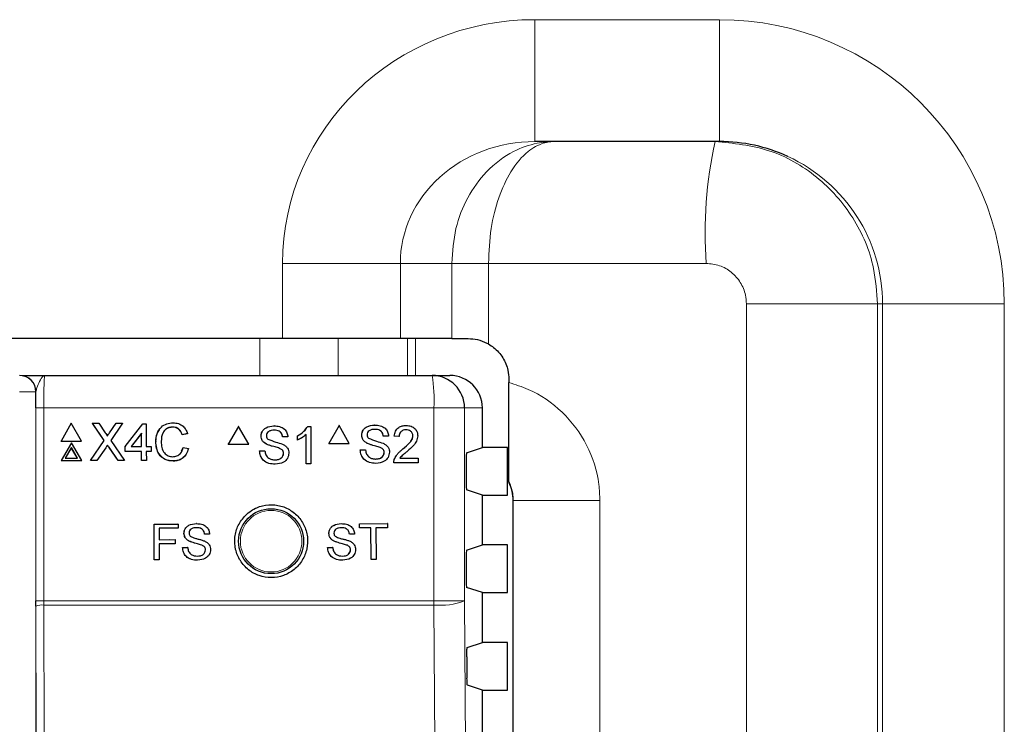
# Model space of a CAD drawing. Header units: millimetres. Extents: x 5 to 418, y 2 to 292.
# Tile 44 of 93: x 114.92 to 125.02, y 205.58 to 212.81. Entities that reach past the tile are written whole.
import ezdxf

# ---------------------------------------------------------------- set-up
doc = ezdxf.new("R2010")
doc.units = ezdxf.units.MM

msp = doc.modelspace()

# ---------------------------------------------------------------- linework, layer by layer
at = {"color": 7, "linetype": 'Continuous', "lineweight": 18}
for p, q in [((120.2023, 212.8071), (122.0952, 212.8071)), ((120.2023, 211.5571), (120.2023, 212.8071)), ((122.0952, 211.5571), (122.0952, 212.8071)), ((117.6141, 209.5358), (117.6141, 210.3071)), ((117.6141, 210.3071), (118.8215, 210.3071)), ((118.8215, 210.3071), (118.8215, 209.5358)), ((119.3484, 210.3071), (118.8215, 210.3071)), ((119.3484, 209.5358), (119.3484, 210.3071)), ((119.7257, 210.3071), (119.3484, 210.3071)), ((121.9582, 210.3071), (119.7257, 210.3071)), ((119.7257, 210.3071), (119.7257, 209.4801)), ((122.3707, 209.8904), (123.7143, 209.8904)), ((122.3707, 160.0035), (122.3707, 209.8904)), ((123.7676, 209.8904), (123.7143, 209.8904)), ((123.7143, 209.8904), (123.7143, 160.0035)), ((123.7676, 209.8904), (125.0159, 209.8904)), ((123.7676, 159.9502), (123.7676, 209.8904)), ((125.0159, 209.8904), (125.0159, 159.9502)), ((117.3804, 209.1571), (117.3804, 209.5358)), ((118.1854, 209.5358), (118.1854, 209.1571)), ((118.8965, 209.1571), (118.8965, 209.5358)), ((118.977, 209.5358), (118.977, 209.1571)), ((115.0825, 208.9904), (114.9159, 208.9904)), ((115.0825, 208.9904), (115.0825, 195.0457)), ((115.0842, 208.9904), (115.0825, 208.9904)), ((115.0836, 206.8459), (115.0836, 208.8237)), ((115.0836, 208.8237), (115.1642, 208.8237)), ((115.1642, 208.8237), (115.1642, 206.8459)), ((119.1659, 208.8237), (115.1642, 208.8237)), ((119.1659, 206.8459), (119.1659, 208.8237)), ((119.4798, 208.8237), (119.1659, 208.8237)), ((119.4798, 208.8237), (119.4798, 206.8459)), ((119.663, 208.8237), (119.4798, 208.8237)), ((115.8005, 208.4163), (115.7999, 208.415)), ((115.8343, 208.4199), (115.8336, 208.4185)), ((119.9797, 207.8743), (119.9785, 207.8731)), ((120.8679, 207.8743), (119.9797, 207.8743)), ((119.9797, 174.0732), (119.9797, 207.8743)), ((120.8679, 207.8743), (120.8679, 174.0732)), ((115.0836, 206.8459), (115.1642, 206.8459)), ((115.1642, 206.8459), (115.1643, 206.8017)), ((115.1642, 206.8459), (119.1659, 206.8459)), ((119.4798, 206.8459), (119.1659, 206.8459)), ((115.0869, 205.425), (115.0837, 206.7907)), ((115.1643, 206.8017), (115.1675, 205.4265)), ((119.1657, 206.8017), (115.1643, 206.8017))]:
    msp.add_line(p, q, dxfattribs=at)
at = {"color": 7, "linetype": 'Continuous', "lineweight": 25}
for p, q in [((122.0952, 211.5571), (120.2023, 211.5571)), ((117.6141, 209.5358), (101.7119, 209.5358)), ((118.8215, 209.5358), (117.6141, 209.5358)), ((119.3484, 209.5358), (118.8215, 209.5358)), ((119.3484, 209.5358), (119.5176, 209.5358)), ((115.1742, 209.1571), (119.1469, 209.1571)), ((119.1469, 209.1571), (119.3292, 209.1571)), ((119.9343, 209.1191), (119.9343, 209.0851)), ((119.663, 208.4179), (119.663, 208.8237)), ((115.4469, 208.667), (115.3417, 208.4842)), ((115.5532, 208.4842), (115.4469, 208.667)), ((115.6629, 208.667), (115.6622, 208.6657)), ((115.7853, 208.4904), (115.6629, 208.667)), ((115.6629, 208.667), (115.7279, 208.667)), ((115.7845, 208.4893), (115.6662, 208.6599)), ((115.7279, 208.667), (115.7951, 208.5702)), ((115.8399, 208.5701), (115.9063, 208.667)), ((115.9723, 208.667), (115.8509, 208.4898)), ((115.9663, 208.6578), (115.851, 208.4896)), ((115.9063, 208.667), (115.9723, 208.667)), ((115.9723, 208.667), (115.9717, 208.6657)), ((116.0001, 208.4269), (116.1811, 208.6621)), ((116.1811, 208.6621), (116.2155, 208.6621)), ((116.2155, 208.6621), (116.2162, 208.4269)), ((117.1602, 208.6349), (117.0545, 208.4516)), ((117.1602, 208.6349), (117.1595, 208.6349)), ((117.266, 208.4516), (117.1602, 208.6349)), ((117.5264, 208.6398), (117.5256, 208.6398)), ((117.8724, 208.6349), (117.8716, 208.6349)), ((117.8724, 208.6349), (117.904, 208.6349)), ((117.904, 208.6349), (117.9032, 208.6349)), ((117.904, 208.6349), (117.904, 208.2516)), ((118.1927, 208.6438), (118.087, 208.4604)), ((118.1927, 208.6438), (118.1918, 208.6438)), ((118.2984, 208.4604), (118.1927, 208.6438)), ((118.5587, 208.6487), (118.5579, 208.6487)), ((118.8822, 208.6438), (118.8814, 208.6438)), ((116.1667, 208.5645), (116.0608, 208.4269)), ((116.1661, 208.5632), (116.0612, 208.4269)), ((116.1667, 208.5645), (116.1661, 208.5632)), ((116.1665, 208.4269), (116.1661, 208.5632)), ((116.1671, 208.4269), (116.1667, 208.5645)), ((116.4877, 208.6278), (116.4871, 208.6264)), ((116.6376, 208.5595), (116.5836, 208.5479)), ((116.5842, 208.5492), (116.5836, 208.5479)), ((116.6382, 208.5608), (116.5842, 208.5492)), ((116.6382, 208.5608), (116.6376, 208.5595)), ((117.3935, 208.5349), (117.3927, 208.5349)), ((117.7665, 208.5391), (117.7658, 208.5391)), ((117.7665, 208.4938), (117.7665, 208.5391)), ((117.8549, 208.2516), (117.8549, 208.5503)), ((118.4258, 208.5437), (118.425, 208.5437)), ((118.6467, 208.5356), (118.6458, 208.5356)), ((118.7007, 208.5356), (118.6467, 208.5356)), ((118.7596, 208.5356), (118.7587, 208.5356)), ((118.8086, 208.5307), (118.7596, 208.5356)), ((118.8086, 208.5307), (118.8078, 208.5307)), ((118.9509, 208.5375), (118.9501, 208.5375)), ((115.3417, 208.4842), (115.341, 208.4829)), ((115.341, 208.4829), (115.5526, 208.4829)), ((115.3417, 208.4842), (115.5532, 208.4842)), ((115.4475, 208.4676), (115.3423, 208.2848)), ((115.5538, 208.2848), (115.4475, 208.4676)), ((115.5532, 208.4842), (115.5526, 208.4829)), ((115.6444, 208.2848), (115.7853, 208.4904)), ((115.8185, 208.4426), (115.8178, 208.4413)), ((115.8509, 208.4898), (115.993, 208.2848)), ((116.3143, 208.4787), (116.3137, 208.4774)), ((117.0545, 208.4516), (117.0537, 208.4516)), ((117.0545, 208.4516), (117.266, 208.4516)), ((117.4492, 208.452), (117.4242, 208.468)), ((117.45, 208.452), (117.4492, 208.452)), ((117.6144, 208.5268), (117.6136, 208.5268)), ((117.6684, 208.5268), (117.6144, 208.5268)), ((117.7665, 208.4938), (117.7658, 208.4938)), ((118.087, 208.4604), (118.0861, 208.4604)), ((118.087, 208.4604), (118.2984, 208.4604)), ((118.4824, 208.4608), (118.4815, 208.4608)), ((115.4476, 208.4177), (115.3855, 208.3098)), ((115.447, 208.4164), (115.3856, 208.3098)), ((115.4476, 208.4177), (115.447, 208.4164)), ((115.5091, 208.3098), (115.447, 208.4164)), ((115.5105, 208.3098), (115.4476, 208.4177)), ((115.7999, 208.415), (115.7096, 208.2835)), ((115.8005, 208.4163), (115.7103, 208.2848)), ((115.9273, 208.2835), (115.8336, 208.4185)), ((115.9279, 208.2848), (115.8343, 208.4199)), ((116.0001, 208.4269), (115.9995, 208.4256)), ((115.9997, 208.3766), (115.9995, 208.4256)), ((116.0003, 208.3779), (115.9997, 208.3766)), ((116.1666, 208.3766), (115.9997, 208.3766)), ((116.0003, 208.3779), (116.0001, 208.4269)), ((116.1673, 208.3779), (116.0003, 208.3779)), ((116.0608, 208.4269), (116.1671, 208.4269)), ((116.1673, 208.3779), (116.1666, 208.3766)), ((116.1669, 208.2835), (116.1666, 208.3766)), ((116.1675, 208.2848), (116.1673, 208.3779)), ((116.2162, 208.4269), (116.2653, 208.4269)), ((116.2655, 208.3779), (116.2164, 208.3779)), ((116.2164, 208.3779), (116.2166, 208.2848)), ((116.2649, 208.3766), (116.2164, 208.3766)), ((116.2655, 208.3779), (116.2649, 208.3766)), ((116.2653, 208.4269), (116.2655, 208.3779)), ((116.5777, 208.3834), (116.5938, 208.4184)), ((116.5944, 208.4197), (116.5938, 208.4184)), ((116.5944, 208.4197), (116.6485, 208.4072)), ((117.3787, 208.3843), (117.378, 208.3843)), ((117.3787, 208.3843), (117.4327, 208.3843)), ((117.4327, 208.3843), (117.432, 208.3843)), ((117.5834, 208.4095), (117.5826, 208.4095)), ((117.6242, 208.3578), (117.6234, 208.3578)), ((118.4111, 208.3931), (118.4103, 208.3931)), ((118.4111, 208.3931), (118.4651, 208.3931)), ((118.6157, 208.4184), (118.6148, 208.4184)), ((118.6565, 208.3666), (118.6556, 208.3666)), ((118.848, 208.4038), (118.8472, 208.4038)), ((119.5014, 208.3641), (119.663, 208.4179)), ((119.9202, 208.4179), (119.663, 208.4179)), ((119.9202, 207.9295), (119.9202, 208.4179)), ((115.3423, 208.2848), (115.3416, 208.2835)), ((115.3416, 208.2835), (115.5532, 208.2835)), ((115.3423, 208.2848), (115.5538, 208.2848)), ((115.3855, 208.3098), (115.5105, 208.3098)), ((115.5538, 208.2848), (115.5532, 208.2835)), ((115.6444, 208.2848), (115.6437, 208.2835)), ((115.7096, 208.2835), (115.6437, 208.2835)), ((115.7103, 208.2848), (115.6444, 208.2848)), ((115.7103, 208.2848), (115.7096, 208.2835)), ((115.9279, 208.2848), (115.9273, 208.2835)), ((115.9924, 208.2835), (115.9273, 208.2835)), ((115.993, 208.2848), (115.9279, 208.2848)), ((115.993, 208.2848), (115.9924, 208.2835)), ((116.1675, 208.2848), (116.1669, 208.2835)), ((116.216, 208.2835), (116.1669, 208.2835)), ((116.2166, 208.2848), (116.1675, 208.2848)), ((116.2166, 208.2848), (116.216, 208.2835)), ((116.4925, 208.2799), (116.4918, 208.2786)), ((117.5391, 208.2467), (117.5384, 208.2467)), ((117.8549, 208.2516), (117.8541, 208.2516)), ((117.904, 208.2516), (117.8549, 208.2516)), ((118.5715, 208.2555), (118.5706, 208.2555)), ((118.7546, 208.2604), (118.7538, 208.2604)), ((119.0049, 208.2604), (118.7546, 208.2604)), ((118.7598, 208.2945), (118.7589, 208.2945)), ((118.8177, 208.3096), (119.0049, 208.3096)), ((119.0049, 208.3096), (119.0049, 208.2604)), ((119.4971, 208.2807), (119.4971, 208.0667)), ((119.9343, 208.0671), (119.9343, 208.06)), ((119.663, 207.9295), (119.5014, 207.9834)), ((119.663, 207.4179), (119.663, 207.9295)), ((119.663, 207.9295), (119.9202, 207.9295)), ((119.9785, 174.0743), (119.9785, 207.8731)), ((116.2968, 207.6321), (116.541, 207.6326)), ((116.2971, 207.6321), (116.2968, 207.6321)), ((116.2974, 207.2655), (116.2968, 207.6321)), ((116.2971, 207.6321), (116.5413, 207.6326)), ((116.2978, 207.2655), (116.2971, 207.6321)), ((116.5413, 207.6326), (116.541, 207.6326)), ((116.5413, 207.6326), (116.5414, 207.5903)), ((116.7296, 207.6376), (116.7292, 207.6376)), ((118.2147, 207.6375), (118.2142, 207.6375)), ((118.4021, 207.6346), (118.4017, 207.6346)), ((118.4021, 207.6346), (118.6884, 207.6375)), ((118.4025, 207.5923), (118.4021, 207.6346)), ((118.6884, 207.6375), (118.688, 207.6375)), ((118.6884, 207.6375), (118.6889, 207.5952)), ((116.5414, 207.5903), (116.3489, 207.5899)), ((116.3489, 207.5899), (116.3491, 207.4724)), ((116.6026, 207.537), (116.6022, 207.537)), ((116.8139, 207.5296), (116.8136, 207.5296)), ((116.8656, 207.5297), (116.8139, 207.5296)), ((118.0885, 207.5358), (118.0881, 207.5358)), ((118.2999, 207.5302), (118.2994, 207.5302)), ((118.3515, 207.5307), (118.2999, 207.5302)), ((118.4025, 207.5923), (118.4021, 207.5923)), ((118.5199, 207.5935), (118.4025, 207.5923)), ((118.5231, 207.2691), (118.5199, 207.5935)), ((118.6889, 207.5952), (118.5715, 207.594)), ((118.5715, 207.594), (118.5747, 207.2697)), ((116.3491, 207.4724), (116.5134, 207.4727)), ((116.3491, 207.4724), (116.4491, 207.4726)), ((116.5135, 207.4304), (116.3491, 207.4301)), ((116.3491, 207.4301), (116.3494, 207.2656)), ((116.5134, 207.4727), (116.5131, 207.4727)), ((116.5134, 207.4727), (116.5135, 207.4304)), ((116.6568, 207.4578), (116.6565, 207.4578)), ((118.1434, 207.4571), (118.1429, 207.4571)), ((116.5887, 207.3929), (116.5884, 207.3929)), ((116.5887, 207.3929), (116.6404, 207.393)), ((116.6404, 207.393), (116.6401, 207.393)), ((116.7845, 207.4174), (116.7841, 207.4174)), ((116.8236, 207.368), (116.8233, 207.368)), ((118.0754, 207.3916), (118.0972, 207.3919)), ((118.0759, 207.3916), (118.0754, 207.3916)), ((118.0759, 207.3916), (118.1275, 207.3921)), ((118.1275, 207.3921), (118.1271, 207.3921)), ((118.2713, 207.4177), (118.2709, 207.4177)), ((118.3108, 207.3686), (118.3104, 207.3686)), ((119.5014, 207.3641), (119.663, 207.4179)), ((119.9202, 207.4179), (119.663, 207.4179)), ((119.9202, 206.9295), (119.9202, 207.4179)), ((116.2978, 207.2655), (116.2974, 207.2655)), ((116.3494, 207.2656), (116.2978, 207.2655)), ((118.5231, 207.2691), (118.5227, 207.2691)), ((118.5747, 207.2697), (118.5231, 207.2691)), ((119.4971, 207.2807), (119.4971, 207.0667)), ((119.663, 206.9295), (119.5014, 206.9834)), ((119.663, 206.4179), (119.663, 206.9295)), ((119.663, 206.9295), (119.9202, 206.9295)), ((115.0837, 206.7907), (115.0836, 206.8459)), ((119.5077, 206.3662), (119.663, 206.4179)), ((119.9202, 206.4179), (119.663, 206.4179)), ((119.9202, 205.9295), (119.9202, 206.4179)), ((119.5035, 206.2718), (119.505, 206.053)), ((119.663, 205.9295), (119.5093, 205.9808)), ((119.663, 205.4179), (119.663, 205.9295)), ((119.663, 205.9295), (119.9202, 205.9295))]:
    msp.add_line(p, q, dxfattribs=at)
at = {"color": 7, "linetype": 'Continuous', "lineweight": 18, "flags": 128}
for points in [[(119.4798, 206.8459), (119.5213, 200.9469), (119.5629, 195.0521)], [(119.2492, 195.0079), (119.2445, 195.6686), (119.2258, 198.3114), (119.1657, 206.8017)]]:
    msp.add_lwpolyline(points, dxfattribs=at)
at = {"color": 7, "linetype": 'Continuous', "lineweight": 25}
msp.add_circle((117.4964, 207.4571), 0.3333, dxfattribs=at)
at = {"color": 7, "linetype": 'Continuous', "lineweight": 18}
msp.add_circle((117.4964, 207.4571), 0.3158, dxfattribs=at)
for centre, radius, start, end in [((126.2635, 210.6179), 4.3164, 167.43263, 184.12909), ((114.9159, 208.9904), 0.1667, 359.99564, 89.99564), ((117.6901, 208.9068), 1.4781, 356.77862, 9.748), ((113.3658, 206.8458), 5.8001, 359.56407, 0.00076), ((119.2289, 207.4901), 0.6913, 264.75278, 291.27288), ((115.1458, 206.6369), 0.1659, 83.61302, 112.00331)]:
    msp.add_arc(centre, radius, start, end, dxfattribs=at)
at = {"color": 7, "linetype": 'Continuous', "lineweight": 25}
for centre, radius, start, end in [((114.9176, 208.9904), 0.1667, 359.99564, 89.99564), ((119.1467, 208.8239), 0.3331, 359.96074, 89.96069)]:
    msp.add_arc(centre, radius, start, end, dxfattribs=at)
at = {"color": 7, "linetype": 'Continuous', "lineweight": 18}
for centre, major_axis, ratio, start_param, end_param in [((120.2023, 210.3071), (-2.5882, 0), 0.9659258, 4.712389, 6.2831853), ((122.0952, 209.8904), (2.9207, 0), 0.9986295, 0, 1.5707963), ((120.2023, 210.3071), (1.3808, 0), 0.9052833, 1.5707963, 3.1415927), ((122.0952, 209.8904), (1.6724, 0), 0.9965823, 0, 1.1396204)]:
    msp.add_ellipse(centre, major_axis=major_axis, ratio=ratio, start_param=start_param, end_param=end_param, dxfattribs=at)
at = {"color": 7, "linetype": 'Continuous', "lineweight": 25}
for centre, major_axis, ratio, start_param, end_param in [((122.0952, 209.8904), (1.6724, 0), 0.9965823, 1.1396204, 1.5707963), ((119.3292, 208.8237), (-0.3338, 0), 0.9986295, 3.1415927, 4.712389), ((119.5014, 208.2807), (0, 0.0833), 0.0524078, 0.0174533, 1.5707963), ((119.5014, 208.0667), (0, 0.0833), 0.0524078, 1.5707963, 3.1241394), ((119.5613, 207.872), (-0.2954, -0.2954), 0.9972647, 2.357564, 2.8222605), ((119.5014, 207.2807), (0, 0.0833), 0.0524078, 0.0174533, 1.5707963), ((119.5014, 207.0667), (0, 0.0833), 0.0524078, 1.5707963, 3.1241394)]:
    msp.add_ellipse(centre, major_axis=major_axis, ratio=ratio, start_param=start_param, end_param=end_param, dxfattribs=at)
at = {"color": 7, "linetype": 'Continuous', "lineweight": 18}
for points, knots in [([(119.3484, 210.3071), (119.3571, 210.4281), (119.3742, 210.6673), (119.5055, 210.993), (119.7063, 211.2713), (119.9568, 211.458), (120.1745, 211.5342), (120.2984, 211.5519), (120.3492, 211.5557), (120.3713, 211.5567), (120.3878, 211.557), (120.3949, 211.557), (120.3976, 211.557), (120.3991, 211.5571), (120.4, 211.5571), (120.4007, 211.5571)], [0, 0, 0, 0, 0.1750261, 0.3460252, 0.5236102, 0.7273919, 0.8875132, 0.9511083, 0.9654982, 0.9848712, 0.9933615, 0.9970867, 0.9984161, 0.9985715, 1, 1, 1, 1]), ([(119.7257, 210.3071), (119.7312, 210.4281), (119.7422, 210.6673), (119.8263, 210.993), (119.9549, 211.2713), (120.1156, 211.458), (120.2554, 211.5342), (120.335, 211.5519), (120.3676, 211.5557), (120.3818, 211.5567), (120.3924, 211.557), (120.397, 211.557), (120.3987, 211.557), (120.3997, 211.5571), (120.4002, 211.5571), (120.4007, 211.5571)], [0, 0, 0, 0, 0.17504307, 0.34604613, 0.52362087, 0.72738696, 0.88765187, 0.95119427, 0.96549487, 0.98487235, 0.99336254, 0.99708725, 0.99841595, 0.99857137, 1, 1, 1, 1]), ([(122.0504, 211.5571), (122.2376, 211.5386), (122.6118, 211.5018), (123.1105, 211.2143), (123.4868, 210.7912), (123.686, 210.3226), (123.7063, 210.0131), (123.7143, 209.8904)], [0, 0, 0, 0, 0.2147389, 0.4294856, 0.6442297, 0.8589385, 1, 1, 1, 1]), ([(122.3707, 209.8904), (122.3687, 209.9211), (122.3637, 209.9984), (122.3144, 210.1155), (122.2212, 210.2213), (122.0975, 210.2932), (122.0046, 210.3024), (121.9582, 210.3071)], [0, 0, 0, 0, 0.1415595, 0.3568223, 0.5716598, 0.7859965, 1, 1, 1, 1]), ([(115.1742, 209.1571), (115.1741, 209.1571), (115.1678, 209.157), (115.1505, 209.1486), (115.1246, 209.1039), (115.094, 209.0379), (115.0869, 209.0036), (115.0842, 208.9904)], [0, 0, 0, 0, 0.003577, 0.2011615, 0.5475944, 0.8255022, 1, 1, 1, 1]), ([(115.1742, 209.1571), (115.1735, 209.1554), (115.1716, 209.1513), (115.1688, 209.1112), (115.1663, 209.0359), (115.1645, 208.936), (115.1643, 208.8612), (115.1642, 208.8237)], [0, 0, 0, 0, 0.14214858, 0.35693381, 0.57141336, 0.78572038, 1, 1, 1, 1]), ([(119.9343, 209.0851), (120.0012, 209.0637), (120.2018, 208.9997), (120.4973, 208.7953), (120.7521, 208.4532), (120.8577, 208.1254), (120.8656, 207.9297), (120.8679, 207.8743)], [0, 0, 0, 0, 0.1285763, 0.3853117, 0.641928, 0.898607, 1, 1, 1, 1]), ([(119.9797, 207.8743), (119.979, 207.8928), (119.9768, 207.9584), (119.9562, 208.0236), (119.9347, 208.0663), (119.9343, 208.0671)], [0, 0, 0, 0, 0.279027, 0.9854093, 1, 1, 1, 1])]:
    msp.add_open_spline(points, degree=3, knots=knots, dxfattribs=at)
at = {"color": 7, "linetype": 'Continuous', "lineweight": 25}
for points, knots in [([(119.5176, 209.5358), (119.5487, 209.5339), (119.6109, 209.5302), (119.6845, 209.5031), (119.7206, 209.483), (119.7257, 209.4801)], [0, 0, 0, 0, 0.4614124, 0.9237088, 1, 1, 1, 1]), ([(119.7257, 209.4801), (119.7436, 209.4687), (119.8009, 209.432), (119.8774, 209.3434), (119.9273, 209.2269), (119.9323, 209.1496), (119.9343, 209.1191)], [0, 0, 0, 0, 0.1464014, 0.4686106, 0.7902648, 1, 1, 1, 1]), ([(114.9433, 209.1571), (114.944, 209.1571), (114.9546, 209.1571), (115.0361, 209.1571), (115.1214, 209.1571), (115.1739, 209.1571), (115.1742, 209.1571)], [0, 0, 0, 0, 0.0281125, 0.4330127, 0.9963556, 1, 1, 1, 1]), ([(119.9343, 208.0671), (119.9343, 208.0924), (119.9343, 208.1626), (119.9343, 208.397), (119.9343, 208.7222), (119.9343, 208.9639), (119.9343, 209.0851)], [0, 0, 0, 0, 0.1738308, 0.4840367, 0.741505, 1, 1, 1, 1]), ([(115.0836, 208.8237), (115.0837, 208.8707), (115.0838, 208.9281), (115.0842, 208.9808), (115.0842, 208.9904)], [0, 0, 0, 0, 0.818315, 1, 1, 1, 1]), ([(116.3143, 208.4787), (116.3163, 208.5063), (116.3202, 208.5613), (116.3627, 208.6288), (116.4253, 208.6658), (116.4685, 208.6698), (116.4902, 208.6718)], [0, 0, 0, 0, 0.2804925, 0.5595697, 0.7796153, 1, 1, 1, 1]), ([(116.4902, 208.6718), (116.509, 208.6705), (116.5465, 208.6677), (116.5925, 208.64), (116.6234, 208.6024), (116.6333, 208.5747), (116.6382, 208.5608)], [0, 0, 0, 0, 0.2800806, 0.5594487, 0.7795488, 1, 1, 1, 1]), ([(117.3927, 208.5349), (117.394, 208.5467), (117.3965, 208.5703), (117.4156, 208.6013), (117.4571, 208.6332), (117.4974, 208.6371), (117.5256, 208.6398)], [0, 0, 0, 0, 0.1870287, 0.3741238, 0.5611402, 1, 1, 1, 1]), ([(117.3935, 208.5349), (117.3947, 208.5467), (117.3973, 208.5703), (117.4164, 208.6013), (117.4579, 208.6332), (117.4981, 208.6371), (117.5264, 208.6398)], [0, 0, 0, 0, 0.1870287, 0.3741238, 0.5611402, 1, 1, 1, 1]), ([(117.5264, 208.6398), (117.5454, 208.6386), (117.5832, 208.6363), (117.6322, 208.6122), (117.6622, 208.5714), (117.6663, 208.5417), (117.6684, 208.5268)], [0, 0, 0, 0, 0.2807972, 0.5601508, 0.7798767, 1, 1, 1, 1]), ([(117.7658, 208.5391), (117.7897, 208.5526), (117.8323, 208.5767), (117.8596, 208.6171), (117.8716, 208.6349)], [0, 0, 0, 0, 0.5604274, 1, 1, 1, 1]), ([(117.7665, 208.5391), (117.7904, 208.5526), (117.8331, 208.5767), (117.8604, 208.6171), (117.8724, 208.6349)], [0, 0, 0, 0, 0.5604274, 1, 1, 1, 1]), ([(118.425, 208.5437), (118.4262, 208.5555), (118.4288, 208.5791), (118.4479, 208.6101), (118.4893, 208.6421), (118.5296, 208.646), (118.5578, 208.6487)], [0, 0, 0, 0, 0.1870287, 0.3741238, 0.5611402, 1, 1, 1, 1]), ([(118.4258, 208.5437), (118.4271, 208.5555), (118.4297, 208.5791), (118.4488, 208.6101), (118.4902, 208.6421), (118.5305, 208.646), (118.5587, 208.6487)], [0, 0, 0, 0, 0.1870287, 0.3741238, 0.5611402, 1, 1, 1, 1]), ([(118.5587, 208.6487), (118.5777, 208.6475), (118.6155, 208.6451), (118.6645, 208.621), (118.6945, 208.5803), (118.6986, 208.5505), (118.7007, 208.5356)], [0, 0, 0, 0, 0.2807972, 0.5601508, 0.7798767, 1, 1, 1, 1]), ([(118.7587, 208.5356), (118.7615, 208.5526), (118.7671, 208.5866), (118.8, 208.6242), (118.8411, 208.6415), (118.8679, 208.643), (118.8814, 208.6438)], [0, 0, 0, 0, 0.2802352, 0.558893, 0.7791323, 1, 1, 1, 1]), ([(118.7596, 208.5356), (118.7624, 208.5526), (118.768, 208.5866), (118.8009, 208.6242), (118.842, 208.6415), (118.8688, 208.643), (118.8822, 208.6438)], [0, 0, 0, 0, 0.2802352, 0.558893, 0.7791323, 1, 1, 1, 1]), ([(118.8822, 208.6438), (118.8989, 208.6426), (118.9323, 208.6403), (118.9721, 208.6137), (118.9965, 208.5773), (118.9988, 208.551), (119, 208.5379)], [0, 0, 0, 0, 0.2804823, 0.5596436, 0.7797486, 1, 1, 1, 1]), ([(115.7951, 208.5702), (115.7994, 208.5637), (115.8054, 208.5546), (115.8128, 208.5427), (115.8143, 208.5367), (115.815, 208.5338)], [0, 0, 0, 0, 0.5612769, 0.7817626, 1, 1, 1, 1]), ([(115.815, 208.5338), (115.8197, 208.5406), (115.828, 208.5527), (115.8363, 208.5648), (115.8399, 208.5701)], [0, 0, 0, 0, 0.5599999, 1, 1, 1, 1]), ([(116.3137, 208.4774), (116.3145, 208.5057), (116.3159, 208.5505), (116.3424, 208.5857), (116.3521, 208.5987)], [0, 0, 0, 0, 0.6315766, 1, 1, 1, 1]), ([(116.4877, 208.6278), (116.4742, 208.6268), (116.4472, 208.625), (116.4111, 208.6045), (116.374, 208.5575), (116.3707, 208.5113), (116.3683, 208.479)], [0, 0, 0, 0, 0.1872234, 0.3739058, 0.5607363, 1, 1, 1, 1]), ([(116.4871, 208.6264), (116.4737, 208.6254), (116.4469, 208.6234), (116.4161, 208.608), (116.4049, 208.5924), (116.4015, 208.5878)], [0, 0, 0, 0, 0.4126209, 0.8240494, 1, 1, 1, 1]), ([(116.5836, 208.5479), (116.5793, 208.5598), (116.5708, 208.5835), (116.547, 208.6107), (116.5169, 208.6247), (116.497, 208.6258), (116.4871, 208.6264)], [0, 0, 0, 0, 0.2805533, 0.55973893, 0.77965382, 1, 1, 1, 1]), ([(116.5842, 208.5492), (116.5799, 208.5611), (116.5714, 208.5848), (116.5476, 208.612), (116.5175, 208.626), (116.4977, 208.6272), (116.4877, 208.6278)], [0, 0, 0, 0, 0.2805533, 0.5597389, 0.7796538, 1, 1, 1, 1]), ([(117.45, 208.452), (117.4414, 208.4569), (117.4242, 208.4666), (117.3996, 208.4936), (117.3958, 208.5192), (117.3935, 208.5349)], [0, 0, 0, 0, 0.2814452, 0.5622732, 1, 1, 1, 1]), ([(117.5285, 208.5956), (117.5181, 208.5952), (117.4973, 208.5945), (117.4697, 208.5837), (117.4508, 208.563), (117.4486, 208.5466), (117.4475, 208.5384)], [0, 0, 0, 0, 0.2812903, 0.5608202, 0.7806803, 1, 1, 1, 1]), ([(117.4475, 208.5384), (117.4481, 208.5312), (117.4493, 208.5185), (117.4575, 208.5088), (117.4612, 208.5045)], [0, 0, 0, 0, 0.5596169, 1, 1, 1, 1]), ([(117.6136, 208.5268), (117.6115, 208.5383), (117.6074, 208.5611), (117.5765, 208.5924), (117.5463, 208.5944), (117.5277, 208.5956)], [0, 0, 0, 0, 0.2810967, 0.5602874, 1, 1, 1, 1]), ([(117.6144, 208.5268), (117.6123, 208.5383), (117.6082, 208.5611), (117.5773, 208.5924), (117.547, 208.5944), (117.5285, 208.5956)], [0, 0, 0, 0, 0.2810967, 0.5602874, 1, 1, 1, 1]), ([(117.8549, 208.5503), (117.8397, 208.5376), (117.8126, 208.515), (117.7806, 208.5003), (117.7665, 208.4938)], [0, 0, 0, 0, 0.5596859, 1, 1, 1, 1]), ([(118.4824, 208.4608), (118.4738, 208.4657), (118.4566, 208.4755), (118.432, 208.5024), (118.4282, 208.5281), (118.4258, 208.5437)], [0, 0, 0, 0, 0.2814452, 0.5622732, 1, 1, 1, 1]), ([(118.5609, 208.6044), (118.5505, 208.6041), (118.5297, 208.6033), (118.502, 208.5926), (118.4832, 208.5718), (118.4809, 208.5554), (118.4798, 208.5472)], [0, 0, 0, 0, 0.2812903, 0.5608202, 0.7806803, 1, 1, 1, 1]), ([(118.4798, 208.5472), (118.4805, 208.5401), (118.4817, 208.5273), (118.4899, 208.5176), (118.4936, 208.5134)], [0, 0, 0, 0, 0.5596169, 1, 1, 1, 1]), ([(118.6458, 208.5356), (118.6437, 208.5471), (118.6396, 208.5699), (118.6088, 208.6013), (118.5785, 208.6032), (118.56, 208.6044)], [0, 0, 0, 0, 0.2810967, 0.5602874, 1, 1, 1, 1]), ([(118.6467, 208.5356), (118.6446, 208.5471), (118.6405, 208.5699), (118.6096, 208.6013), (118.5794, 208.6032), (118.5609, 208.6044)], [0, 0, 0, 0, 0.2810967, 0.5602874, 1, 1, 1, 1]), ([(118.8812, 208.5995), (118.8706, 208.5987), (118.8495, 208.5972), (118.824, 208.5799), (118.8104, 208.5556), (118.8092, 208.539), (118.8086, 208.5307)], [0, 0, 0, 0, 0.2804101, 0.559489, 0.7793747, 1, 1, 1, 1]), ([(118.8472, 208.4038), (118.8716, 208.4247), (118.9057, 208.4539), (118.9433, 208.4995), (118.9478, 208.5248), (118.9501, 208.5375)], [0, 0, 0, 0, 0.5613127, 0.7813859, 1, 1, 1, 1]), ([(118.848, 208.4038), (118.8725, 208.4247), (118.9066, 208.4539), (118.9442, 208.4995), (118.9487, 208.5248), (118.9509, 208.5375)], [0, 0, 0, 0, 0.5613127, 0.7813859, 1, 1, 1, 1]), ([(118.9509, 208.5375), (118.9497, 208.5473), (118.9471, 208.5669), (118.9272, 208.5874), (118.9042, 208.5981), (118.8889, 208.5991), (118.8812, 208.5995)], [0, 0, 0, 0, 0.2790799, 0.5586119, 0.7790431, 1, 1, 1, 1]), ([(119, 208.5379), (118.9974, 208.5196), (118.9922, 208.4829), (118.9511, 208.4299), (118.9156, 208.3993), (118.8938, 208.3807)], [0, 0, 0, 0, 0.2787415, 0.5588337, 1, 1, 1, 1]), ([(115.8178, 208.4413), (115.8145, 208.4364), (115.8084, 208.4277), (115.8025, 208.4189), (115.7999, 208.415)], [0, 0, 0, 0, 0.5600016, 1, 1, 1, 1]), ([(115.8185, 208.4426), (115.8151, 208.4377), (115.809, 208.429), (115.8031, 208.4202), (115.8005, 208.4163)], [0, 0, 0, 0, 0.5600016, 1, 1, 1, 1]), ([(115.8336, 208.4185), (115.8307, 208.4228), (115.8254, 208.4303), (115.8201, 208.4379), (115.8178, 208.4413)], [0, 0, 0, 0, 0.55999976, 1, 1, 1, 1]), ([(115.8343, 208.4199), (115.8313, 208.4241), (115.826, 208.4317), (115.8208, 208.4393), (115.8185, 208.4426)], [0, 0, 0, 0, 0.5599998, 1, 1, 1, 1]), ([(116.4918, 208.2786), (116.4631, 208.2807), (116.4059, 208.2849), (116.3452, 208.343), (116.3186, 208.411), (116.3153, 208.4553), (116.3137, 208.4774)], [0, 0, 0, 0, 0.27995506, 0.55808759, 0.77891157, 1, 1, 1, 1]), ([(116.4925, 208.2799), (116.4637, 208.282), (116.4065, 208.2862), (116.3458, 208.3443), (116.3192, 208.4124), (116.3159, 208.4566), (116.3143, 208.4787)], [0, 0, 0, 0, 0.27995506, 0.55808759, 0.77891157, 1, 1, 1, 1]), ([(116.3683, 208.479), (116.3694, 208.4584), (116.3717, 208.4175), (116.3942, 208.3626), (116.4387, 208.3297), (116.4711, 208.3259), (116.4873, 208.324)], [0, 0, 0, 0, 0.281245, 0.5607156, 0.780138, 1, 1, 1, 1]), ([(117.5834, 208.4095), (117.5683, 208.4144), (117.5433, 208.4224), (117.508, 208.4313), (117.4783, 208.4398), (117.4594, 208.4479), (117.45, 208.452)], [0, 0, 0, 0, 0.33993933, 0.56002492, 0.78008245, 1, 1, 1, 1]), ([(117.4612, 208.5045), (117.4889, 208.494), (117.5385, 208.4751), (117.5893, 208.4598), (117.6118, 208.4531)], [0, 0, 0, 0, 0.5583825, 1, 1, 1, 1]), ([(117.6118, 208.4531), (117.6219, 208.4479), (117.6421, 208.4377), (117.6641, 208.4141), (117.6764, 208.3872), (117.6776, 208.3693), (117.6782, 208.3604)], [0, 0, 0, 0, 0.2803713, 0.5599089, 0.7798589, 1, 1, 1, 1]), ([(118.6157, 208.4184), (118.6006, 208.4232), (118.5757, 208.4312), (118.5404, 208.4401), (118.5107, 208.4487), (118.4918, 208.4568), (118.4824, 208.4608)], [0, 0, 0, 0, 0.3399393, 0.5600249, 0.7800825, 1, 1, 1, 1]), ([(118.4936, 208.5134), (118.5212, 208.5028), (118.5708, 208.4839), (118.6216, 208.4687), (118.6441, 208.4619)], [0, 0, 0, 0, 0.55838249, 1, 1, 1, 1]), ([(118.6441, 208.4619), (118.6542, 208.4568), (118.6744, 208.4465), (118.6964, 208.423), (118.7087, 208.396), (118.7099, 208.3782), (118.7105, 208.3692)], [0, 0, 0, 0, 0.2803713, 0.5599089, 0.7798589, 1, 1, 1, 1]), ([(116.4873, 208.324), (116.502, 208.3255), (116.5314, 208.3283), (116.5761, 208.3607), (116.5875, 208.3973), (116.5944, 208.4197)], [0, 0, 0, 0, 0.2807112, 0.5609046, 1, 1, 1, 1]), ([(116.6478, 208.4058), (116.6415, 208.3863), (116.629, 208.3472), (116.5887, 208.3045), (116.5402, 208.2818), (116.508, 208.2797), (116.4918, 208.2786)], [0, 0, 0, 0, 0.2802563, 0.5595462, 0.7795894, 1, 1, 1, 1]), ([(116.6485, 208.4072), (116.6422, 208.3876), (116.6296, 208.3485), (116.5893, 208.3059), (116.5408, 208.2831), (116.5086, 208.281), (116.4925, 208.2799)], [0, 0, 0, 0, 0.2802563, 0.5595462, 0.7795894, 1, 1, 1, 1]), ([(117.5383, 208.2467), (117.516, 208.2478), (117.4715, 208.2501), (117.4155, 208.2821), (117.3839, 208.3319), (117.3799, 208.3668), (117.3779, 208.3843)], [0, 0, 0, 0, 0.2808135, 0.5595629, 0.7796198, 1, 1, 1, 1]), ([(117.5391, 208.2467), (117.5168, 208.2478), (117.4723, 208.2501), (117.4163, 208.2821), (117.3847, 208.3319), (117.3807, 208.3668), (117.3787, 208.3843)], [0, 0, 0, 0, 0.28081353, 0.55956288, 0.77961982, 1, 1, 1, 1]), ([(117.4327, 208.3843), (117.4349, 208.3696), (117.4392, 208.3405), (117.4676, 208.3087), (117.5024, 208.2933), (117.5253, 208.2917), (117.5367, 208.2909)], [0, 0, 0, 0, 0.28063197, 0.55867442, 0.77919731, 1, 1, 1, 1]), ([(117.536, 208.2909), (117.5474, 208.2916), (117.5704, 208.2931), (117.6, 208.3072), (117.6195, 208.3308), (117.6221, 208.3488), (117.6234, 208.3578)], [0, 0, 0, 0, 0.28091717, 0.56081274, 0.7805018, 1, 1, 1, 1]), ([(117.5367, 208.2909), (117.5482, 208.2916), (117.5711, 208.2931), (117.6008, 208.3072), (117.6203, 208.3308), (117.6229, 208.3488), (117.6242, 208.3578)], [0, 0, 0, 0, 0.2809172, 0.5608127, 0.7805018, 1, 1, 1, 1]), ([(117.6782, 208.3604), (117.6751, 208.3417), (117.669, 208.3044), (117.6171, 208.2556), (117.5687, 208.2501), (117.5391, 208.2467)], [0, 0, 0, 0, 0.2799417, 0.5600797, 1, 1, 1, 1]), ([(117.6234, 208.3578), (117.6228, 208.3644), (117.6215, 208.3776), (117.6075, 208.3978), (117.592, 208.4051), (117.5826, 208.4095)], [0, 0, 0, 0, 0.2800885, 0.55997049, 1, 1, 1, 1]), ([(117.6242, 208.3578), (117.6236, 208.3644), (117.6223, 208.3776), (117.6083, 208.3978), (117.5928, 208.4051), (117.5834, 208.4095)], [0, 0, 0, 0, 0.2800885, 0.5599705, 1, 1, 1, 1]), ([(118.5706, 208.2555), (118.5482, 208.2566), (118.5038, 208.2589), (118.4478, 208.291), (118.4162, 208.3407), (118.4122, 208.3756), (118.4102, 208.3931)], [0, 0, 0, 0, 0.2808135, 0.5595629, 0.7796198, 1, 1, 1, 1]), ([(118.5715, 208.2555), (118.5491, 208.2566), (118.5047, 208.2589), (118.4487, 208.291), (118.4171, 208.3407), (118.4131, 208.3756), (118.4111, 208.3931)], [0, 0, 0, 0, 0.2808135, 0.5595629, 0.7796198, 1, 1, 1, 1]), ([(118.4651, 208.3931), (118.4673, 208.3785), (118.4716, 208.3494), (118.5, 208.3175), (118.5347, 208.3021), (118.5576, 208.3005), (118.5691, 208.2997)], [0, 0, 0, 0, 0.280632, 0.5586744, 0.7791973, 1, 1, 1, 1]), ([(118.5682, 208.2997), (118.5797, 208.3005), (118.6026, 208.3019), (118.6322, 208.316), (118.6517, 208.3396), (118.6543, 208.3576), (118.6556, 208.3666)], [0, 0, 0, 0, 0.2809172, 0.5608127, 0.7805018, 1, 1, 1, 1]), ([(118.5691, 208.2997), (118.5806, 208.3005), (118.6035, 208.3019), (118.6331, 208.316), (118.6526, 208.3396), (118.6552, 208.3576), (118.6565, 208.3666)], [0, 0, 0, 0, 0.2809172, 0.5608127, 0.7805018, 1, 1, 1, 1]), ([(118.7105, 208.3692), (118.7074, 208.3506), (118.7013, 208.3132), (118.6494, 208.2645), (118.601, 208.2589), (118.5715, 208.2555)], [0, 0, 0, 0, 0.2799417, 0.5600797, 1, 1, 1, 1]), ([(118.6556, 208.3666), (118.655, 208.3732), (118.6538, 208.3864), (118.6397, 208.4066), (118.6243, 208.4139), (118.6148, 208.4184)], [0, 0, 0, 0, 0.2800885, 0.5599705, 1, 1, 1, 1]), ([(118.6565, 208.3666), (118.6559, 208.3732), (118.6546, 208.3864), (118.6406, 208.4066), (118.6252, 208.4139), (118.6157, 208.4184)], [0, 0, 0, 0, 0.2800885, 0.55997049, 1, 1, 1, 1]), ([(118.7598, 208.2945), (118.7663, 208.3094), (118.777, 208.3339), (118.8011, 208.3623), (118.8237, 208.384), (118.8399, 208.3972), (118.848, 208.4038)], [0, 0, 0, 0, 0.3394111, 0.559525, 0.7797523, 1, 1, 1, 1]), ([(118.8938, 208.3807), (118.8847, 208.3731), (118.8697, 208.3607), (118.8489, 208.3432), (118.8316, 208.3279), (118.8223, 208.3157), (118.8177, 208.3096)], [0, 0, 0, 0, 0.3400378, 0.5600628, 0.7800895, 1, 1, 1, 1]), ([(118.7546, 208.2604), (118.7548, 208.2669), (118.755, 208.2785), (118.7583, 208.2896), (118.7598, 208.2945)], [0, 0, 0, 0, 0.5599563, 1, 1, 1, 1]), ([(117.2321, 207.7212), (117.2054, 207.6886), (117.1518, 207.6233), (117.1183, 207.4987), (117.1253, 207.3715), (117.1747, 207.2534), (117.2601, 207.1584), (117.3722, 207.0969), (117.4985, 207.076), (117.6246, 207.0981), (117.7363, 207.1608), (117.8209, 207.2569), (117.8689, 207.3756), (117.8749, 207.5033), (117.8383, 207.6257), (117.7633, 207.7292), (117.6583, 207.8021), (117.5349, 207.8362), (117.4075, 207.8272), (117.3032, 207.784), (117.2519, 207.7387), (117.2321, 207.7212)], [0, 0, 0, 0, 0.0536461, 0.1072936, 0.1609109, 0.214516, 0.2681428, 0.3218172, 0.3755471, 0.429317, 0.4830928, 0.5368351, 0.5905174, 0.6441409, 0.6977353, 0.7513446, 0.8050054, 0.8587291, 0.9124976, 0.966274, 1, 1, 1, 1]), ([(116.6022, 207.537), (116.6034, 207.5483), (116.6058, 207.5709), (116.6241, 207.6005), (116.6637, 207.6312), (116.7022, 207.635), (116.7292, 207.6376)], [0, 0, 0, 0, 0.1870287, 0.3741238, 0.5611402, 1, 1, 1, 1]), ([(116.6026, 207.537), (116.6038, 207.5483), (116.6062, 207.5709), (116.6244, 207.6005), (116.664, 207.6312), (116.7026, 207.635), (116.7296, 207.6376)], [0, 0, 0, 0, 0.1870287, 0.3741238, 0.5611402, 1, 1, 1, 1]), ([(116.7296, 207.6376), (116.7477, 207.6365), (116.784, 207.6343), (116.8309, 207.6113), (116.8596, 207.5724), (116.8636, 207.544), (116.8656, 207.5297)], [0, 0, 0, 0, 0.28079722, 0.56015084, 0.77987671, 1, 1, 1, 1]), ([(118.0881, 207.5358), (118.0892, 207.5471), (118.0914, 207.5697), (118.1094, 207.5996), (118.1488, 207.6305), (118.1872, 207.6346), (118.2142, 207.6375)], [0, 0, 0, 0, 0.1870287, 0.3741238, 0.5611402, 1, 1, 1, 1]), ([(118.0885, 207.5358), (118.0897, 207.5471), (118.0919, 207.5697), (118.1099, 207.5996), (118.1492, 207.6305), (118.1877, 207.6346), (118.2147, 207.6375)], [0, 0, 0, 0, 0.1870287, 0.3741238, 0.5611402, 1, 1, 1, 1]), ([(118.2147, 207.6375), (118.2328, 207.6365), (118.269, 207.6346), (118.3161, 207.612), (118.3452, 207.5733), (118.3494, 207.5449), (118.3515, 207.5307)], [0, 0, 0, 0, 0.2807972, 0.5601508, 0.7798767, 1, 1, 1, 1]), ([(116.6564, 207.4578), (116.6482, 207.4625), (116.6318, 207.4718), (116.6081, 207.4975), (116.6045, 207.522), (116.6022, 207.537)], [0, 0, 0, 0, 0.2814452, 0.5622732, 1, 1, 1, 1]), ([(116.6568, 207.4578), (116.6486, 207.4625), (116.6321, 207.4718), (116.6085, 207.4975), (116.6048, 207.522), (116.6026, 207.537)], [0, 0, 0, 0, 0.28144516, 0.56227323, 1, 1, 1, 1]), ([(116.7317, 207.5953), (116.7217, 207.5949), (116.7019, 207.5942), (116.6754, 207.5839), (116.6574, 207.564), (116.6553, 207.5483), (116.6542, 207.5404)], [0, 0, 0, 0, 0.2812903, 0.5608202, 0.7806803, 1, 1, 1, 1]), ([(116.6542, 207.5404), (116.6549, 207.5336), (116.656, 207.5214), (116.6639, 207.5121), (116.6674, 207.5081)], [0, 0, 0, 0, 0.5596169, 1, 1, 1, 1]), ([(116.8136, 207.5296), (116.8116, 207.5406), (116.8076, 207.5624), (116.778, 207.5924), (116.7491, 207.5942), (116.7314, 207.5953)], [0, 0, 0, 0, 0.2810967, 0.5602874, 1, 1, 1, 1]), ([(116.8139, 207.5296), (116.8119, 207.5406), (116.808, 207.5624), (116.7784, 207.5923), (116.7494, 207.5942), (116.7317, 207.5953)], [0, 0, 0, 0, 0.2810967, 0.5602874, 1, 1, 1, 1]), ([(118.1429, 207.4571), (118.1347, 207.4617), (118.1181, 207.4709), (118.0943, 207.4964), (118.0905, 207.5209), (118.0881, 207.5358)], [0, 0, 0, 0, 0.2814452, 0.5622732, 1, 1, 1, 1]), ([(118.1434, 207.4571), (118.1351, 207.4617), (118.1186, 207.4709), (118.0948, 207.4964), (118.0909, 207.5209), (118.0885, 207.5358)], [0, 0, 0, 0, 0.2814452, 0.5622732, 1, 1, 1, 1]), ([(118.2171, 207.5952), (118.2072, 207.5947), (118.1873, 207.5938), (118.161, 207.5833), (118.1431, 207.5633), (118.1411, 207.5475), (118.1401, 207.5397)], [0, 0, 0, 0, 0.2812903, 0.5608202, 0.7806803, 1, 1, 1, 1]), ([(118.1401, 207.5397), (118.1408, 207.5329), (118.1421, 207.5207), (118.1501, 207.5115), (118.1536, 207.5074)], [0, 0, 0, 0, 0.5596169, 1, 1, 1, 1]), ([(118.2994, 207.5302), (118.2973, 207.5411), (118.2932, 207.5629), (118.2634, 207.5926), (118.2344, 207.5942), (118.2167, 207.5952)], [0, 0, 0, 0, 0.2810967, 0.5602874, 1, 1, 1, 1]), ([(118.2999, 207.5302), (118.2978, 207.5411), (118.2936, 207.5629), (118.2638, 207.5926), (118.2348, 207.5942), (118.2171, 207.5952)], [0, 0, 0, 0, 0.2810967, 0.5602874, 1, 1, 1, 1]), ([(116.7841, 207.4174), (116.7697, 207.422), (116.7458, 207.4297), (116.712, 207.4381), (116.6836, 207.4462), (116.6655, 207.454), (116.6564, 207.4578)], [0, 0, 0, 0, 0.3399393, 0.5600249, 0.7800825, 1, 1, 1, 1]), ([(116.7845, 207.4174), (116.77, 207.422), (116.7462, 207.4297), (116.7124, 207.4381), (116.6839, 207.4462), (116.6658, 207.4539), (116.6568, 207.4578)], [0, 0, 0, 0, 0.33993933, 0.56002492, 0.78008245, 1, 1, 1, 1]), ([(116.6674, 207.5081), (116.6829, 207.5004), (116.7085, 207.4876), (116.7474, 207.4793), (116.78, 207.4708), (116.801, 207.463), (116.8116, 207.4591)], [0, 0, 0, 0, 0.3384083, 0.5589741, 0.7795351, 1, 1, 1, 1]), ([(116.8116, 207.4591), (116.8213, 207.4542), (116.8407, 207.4444), (116.8617, 207.4219), (116.8735, 207.3962), (116.8747, 207.3791), (116.8753, 207.3706)], [0, 0, 0, 0, 0.28037134, 0.55990891, 0.77985887, 1, 1, 1, 1]), ([(118.2709, 207.4177), (118.2564, 207.4222), (118.2325, 207.4297), (118.1986, 207.4379), (118.1702, 207.4457), (118.152, 207.4533), (118.1429, 207.4571)], [0, 0, 0, 0, 0.3399393, 0.5600249, 0.7800825, 1, 1, 1, 1]), ([(118.2713, 207.4177), (118.2568, 207.4222), (118.2329, 207.4297), (118.1991, 207.4378), (118.1706, 207.4457), (118.1525, 207.4533), (118.1434, 207.4571)], [0, 0, 0, 0, 0.3399393, 0.5600249, 0.7800825, 1, 1, 1, 1]), ([(118.1536, 207.5074), (118.1691, 207.4998), (118.1948, 207.4873), (118.2338, 207.4793), (118.2664, 207.4711), (118.2875, 207.4635), (118.2981, 207.4597)], [0, 0, 0, 0, 0.33840831, 0.55897415, 0.77953514, 1, 1, 1, 1]), ([(118.2981, 207.4597), (118.3078, 207.4548), (118.3273, 207.4452), (118.3485, 207.4229), (118.3604, 207.3972), (118.3618, 207.3802), (118.3624, 207.3716)], [0, 0, 0, 0, 0.28037134, 0.55990891, 0.77985887, 1, 1, 1, 1]), ([(116.7421, 207.2616), (116.7207, 207.2626), (116.6781, 207.2647), (116.6245, 207.2953), (116.5942, 207.3428), (116.5903, 207.3762), (116.5884, 207.3929)], [0, 0, 0, 0, 0.2808135, 0.5595629, 0.7796198, 1, 1, 1, 1]), ([(116.7424, 207.2616), (116.721, 207.2626), (116.6785, 207.2647), (116.6248, 207.2953), (116.5946, 207.3428), (116.5907, 207.3762), (116.5887, 207.3929)], [0, 0, 0, 0, 0.2808135, 0.5595629, 0.7796198, 1, 1, 1, 1]), ([(116.6404, 207.393), (116.6425, 207.379), (116.6467, 207.3512), (116.6739, 207.3207), (116.7072, 207.3061), (116.7291, 207.3046), (116.7401, 207.3039)], [0, 0, 0, 0, 0.28063197, 0.55867442, 0.77919731, 1, 1, 1, 1]), ([(116.7397, 207.3039), (116.7507, 207.3046), (116.7726, 207.306), (116.8009, 207.3195), (116.8196, 207.3421), (116.822, 207.3594), (116.8233, 207.368)], [0, 0, 0, 0, 0.2809172, 0.5608127, 0.7805018, 1, 1, 1, 1]), ([(116.7401, 207.3039), (116.751, 207.3046), (116.773, 207.306), (116.8013, 207.3195), (116.8199, 207.3421), (116.8224, 207.3594), (116.8236, 207.368)], [0, 0, 0, 0, 0.2809172, 0.5608127, 0.7805018, 1, 1, 1, 1]), ([(116.8753, 207.3706), (116.8724, 207.3527), (116.8666, 207.317), (116.817, 207.2703), (116.7707, 207.2649), (116.7424, 207.2616)], [0, 0, 0, 0, 0.2799417, 0.5600797, 1, 1, 1, 1]), ([(116.8233, 207.368), (116.8227, 207.3743), (116.8215, 207.3869), (116.808, 207.4062), (116.7932, 207.4132), (116.7841, 207.4174)], [0, 0, 0, 0, 0.2800885, 0.55997049, 1, 1, 1, 1]), ([(116.8236, 207.368), (116.823, 207.3743), (116.8218, 207.3869), (116.8083, 207.4062), (116.7935, 207.4132), (116.7845, 207.4174)], [0, 0, 0, 0, 0.2800885, 0.5599705, 1, 1, 1, 1]), ([(118.2301, 207.2615), (118.2087, 207.2624), (118.1662, 207.2642), (118.1123, 207.2943), (118.0817, 207.3416), (118.0775, 207.375), (118.0754, 207.3916)], [0, 0, 0, 0, 0.2808135, 0.5595629, 0.7796198, 1, 1, 1, 1]), ([(118.2305, 207.2615), (118.2092, 207.2624), (118.1666, 207.2642), (118.1128, 207.2943), (118.0821, 207.3416), (118.078, 207.3749), (118.0759, 207.3916)], [0, 0, 0, 0, 0.2808135, 0.5595629, 0.7796198, 1, 1, 1, 1]), ([(118.1275, 207.3921), (118.1297, 207.3782), (118.1342, 207.3504), (118.1616, 207.3202), (118.195, 207.3058), (118.2169, 207.3045), (118.2278, 207.3038)], [0, 0, 0, 0, 0.280632, 0.5586744, 0.7791973, 1, 1, 1, 1]), ([(118.2274, 207.3038), (118.2384, 207.3046), (118.2603, 207.3062), (118.2885, 207.32), (118.3069, 207.3428), (118.3092, 207.36), (118.3104, 207.3686)], [0, 0, 0, 0, 0.28091717, 0.56081274, 0.7805018, 1, 1, 1, 1]), ([(118.2278, 207.3038), (118.2388, 207.3046), (118.2607, 207.3062), (118.2889, 207.32), (118.3074, 207.3427), (118.3097, 207.36), (118.3108, 207.3686)], [0, 0, 0, 0, 0.2809172, 0.5608127, 0.7805018, 1, 1, 1, 1]), ([(118.3624, 207.3716), (118.3597, 207.3537), (118.3542, 207.318), (118.305, 207.2709), (118.2588, 207.2651), (118.2305, 207.2615)], [0, 0, 0, 0, 0.2799417, 0.5600797, 1, 1, 1, 1]), ([(118.3104, 207.3686), (118.3097, 207.3749), (118.3084, 207.3876), (118.2948, 207.4067), (118.28, 207.4136), (118.2709, 207.4177)], [0, 0, 0, 0, 0.2800885, 0.5599705, 1, 1, 1, 1]), ([(118.3108, 207.3686), (118.3102, 207.3749), (118.3089, 207.3876), (118.2953, 207.4067), (118.2804, 207.4136), (118.2713, 207.4177)], [0, 0, 0, 0, 0.2800885, 0.5599705, 1, 1, 1, 1]), ([(119.5035, 206.2718), (119.5034, 206.2812), (119.5034, 206.2999), (119.504, 206.3264), (119.5049, 206.3478), (119.5062, 206.3628), (119.5072, 206.3651), (119.5077, 206.3662)], [0, 0, 0, 0, 0.19838666, 0.39676222, 0.59550734, 0.79531868, 1, 1, 1, 1]), ([(119.5093, 205.9808), (119.5088, 205.9818), (119.5078, 205.984), (119.5065, 205.999), (119.5055, 206.0206), (119.5051, 206.0402), (119.505, 206.0512), (119.505, 206.053)], [0, 0, 0, 0, 0.2392601, 0.4785445, 0.717125, 0.9542729, 1, 1, 1, 1])]:
    msp.add_open_spline(points, degree=3, knots=knots, dxfattribs=at)

doc.saveas('drawing.dxf')
